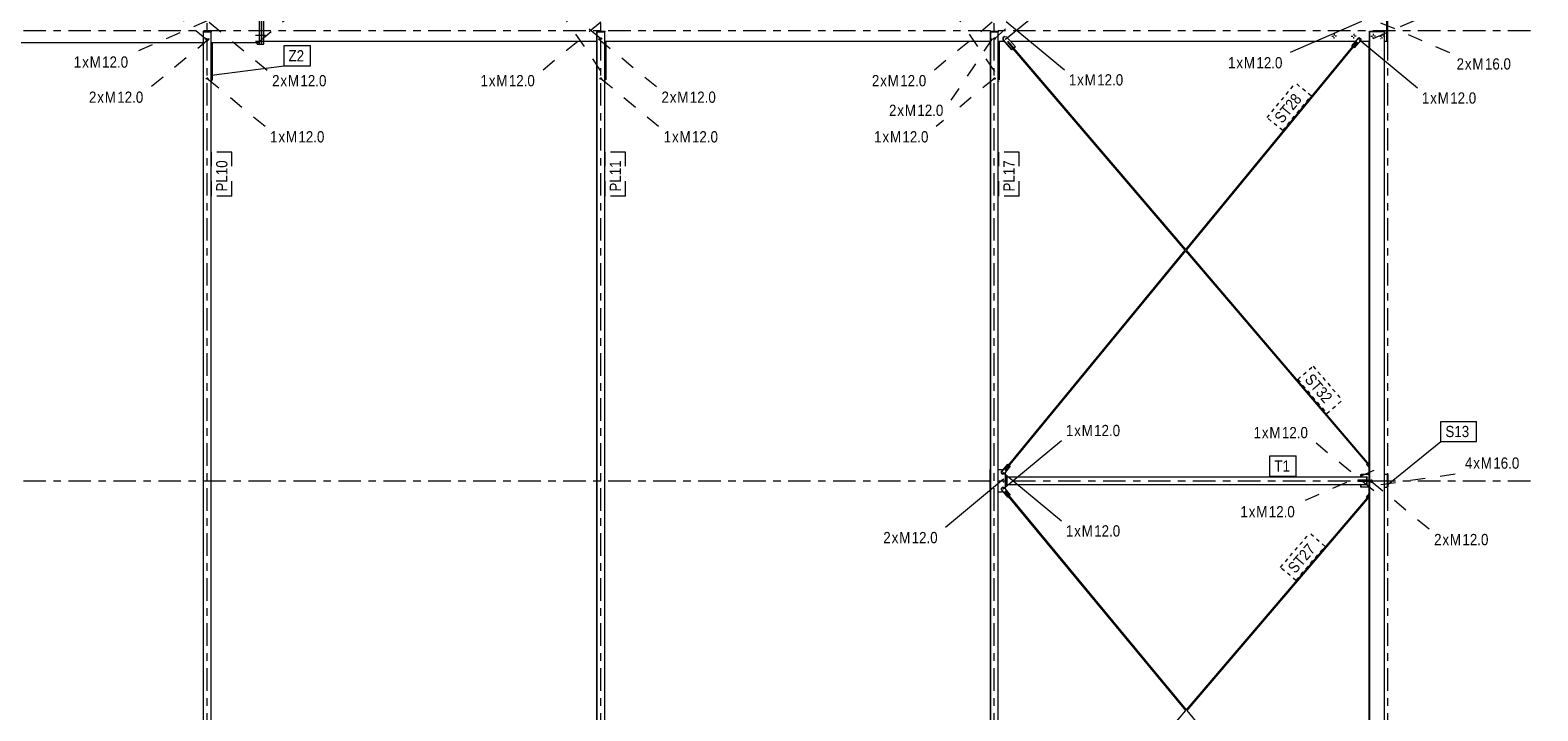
# Model space of a CAD drawing. Header units: millimetres. Extents: x -54 to 556, y -102 to 998.
# Tile 16 of 34: x 239 to 440, y 259 to 350. Entities that reach past the tile are written whole.
import ezdxf

# ---------------------------------------------------------------- set-up
doc = ezdxf.new("R2010")
doc.units = ezdxf.units.MM
for name, pattern in [('XKITLINE00', [0]), ('XKITLINE02', [4, 2, -2]), ('XKITLINE03', [6, 3, -1, 1, -1]), ('XKITLINE04', [3, 0.5, -0.5, 0.5, -0.5, 0.5, -0.5])]:
    doc.linetypes.add(name, pattern=pattern)
for name, color, linetype, lineweight in [('Element', 2, 'Continuous', 0), ('Spoina', 1, 'Continuous', 0), ('Znak elementu', 2, 'Continuous', 0), ('Znak śruby', 4, 'Continuous', 0), ('Śruba', 3, 'Continuous', 0)]:
    doc.layers.add(name, color=color, linetype=linetype, lineweight=lineweight)
doc.styles.add('ARIAL', font='ARIAL.TTF')

msp = doc.modelspace()

# ---------------------------------------------------------------- hatches: boundary and pattern name
at = {"layer": 'Śruba'}
for points in [[(368.89, 348.88), (368.9, 348.89), (368.9, 348.9), (368.9, 348.91), (368.91, 348.92), (368.91, 348.93), (368.92, 348.94), (368.93, 348.94), (368.93, 348.95), (368.94, 348.96), (368.95, 348.96), (368.96, 348.97), (368.97, 348.97), (368.98, 348.97), (368.99, 348.98), (369, 348.98), (369.01, 348.98), (369.03, 348.97), (369.04, 348.97), (369.05, 348.97), (369.06, 348.96), (369.06, 348.96), (369.07, 348.95), (369.08, 348.94), (369.09, 348.94), (369.09, 348.93), (369.1, 348.92), (369.11, 348.91), (369.11, 348.9), (369.11, 348.89), (369.11, 348.88), (369.11, 348.87), (369.11, 348.86), (369.11, 348.84), (369.11, 348.83), (369.11, 348.82), (369.1, 348.81), (369.09, 348.8), (369.09, 348.8), (369.08, 348.79), (369.07, 348.78), (369.06, 348.77), (369.06, 348.77), (369.05, 348.76), (369.04, 348.76), (369.03, 348.76), (369.01, 348.76), (369, 348.76), (368.99, 348.76), (368.98, 348.76), (368.97, 348.76), (368.96, 348.76), (368.95, 348.77), (368.94, 348.77), (368.93, 348.78), (368.93, 348.79), (368.92, 348.8), (368.91, 348.8), (368.91, 348.81), (368.9, 348.82), (368.9, 348.83), (368.9, 348.84), (368.89, 348.86), (368.89, 348.87)], [(416.09, 348.8), (416.09, 348.81), (416.09, 348.81), (416.09, 348.82), (416.09, 348.83), (416.1, 348.83), (416.1, 348.84), (416.11, 348.84), (416.11, 348.85), (416.12, 348.85), (416.12, 348.85), (416.13, 348.86), (416.13, 348.86), (416.14, 348.86), (416.15, 348.86), (416.16, 348.86), (416.16, 348.86), (416.17, 348.86), (416.18, 348.86), (416.18, 348.86), (416.19, 348.85), (416.19, 348.85), (416.2, 348.85), (416.2, 348.84), (416.21, 348.84), (416.21, 348.83), (416.22, 348.83), (416.22, 348.82), (416.22, 348.81), (416.22, 348.81), (416.22, 348.8), (416.23, 348.79), (416.22, 348.79), (416.22, 348.78), (416.22, 348.77), (416.22, 348.77), (416.22, 348.76), (416.21, 348.75), (416.21, 348.75), (416.2, 348.74), (416.2, 348.74), (416.19, 348.73), (416.19, 348.73), (416.18, 348.73), (416.18, 348.73), (416.17, 348.72), (416.16, 348.72), (416.16, 348.72), (416.15, 348.72), (416.14, 348.72), (416.13, 348.73), (416.13, 348.73), (416.12, 348.73), (416.12, 348.73), (416.11, 348.74), (416.11, 348.74), (416.1, 348.75), (416.1, 348.75), (416.09, 348.76), (416.09, 348.77), (416.09, 348.77), (416.09, 348.78), (416.09, 348.79), (416.09, 348.79)], [(368.59, 291.09), (368.59, 291.1), (368.6, 291.11), (368.6, 291.11), (368.6, 291.12), (368.6, 291.13), (368.61, 291.13), (368.61, 291.14), (368.62, 291.14), (368.62, 291.15), (368.63, 291.15), (368.64, 291.15), (368.64, 291.15), (368.65, 291.16), (368.66, 291.16), (368.66, 291.16), (368.67, 291.16), (368.68, 291.16), (368.68, 291.15), (368.69, 291.15), (368.7, 291.15), (368.7, 291.15), (368.71, 291.14), (368.71, 291.14), (368.72, 291.13), (368.72, 291.13), (368.72, 291.12), (368.73, 291.11), (368.73, 291.11), (368.73, 291.1), (368.73, 291.09), (368.73, 291.09), (368.73, 291.08), (368.73, 291.07), (368.73, 291.07), (368.73, 291.06), (368.72, 291.05), (368.72, 291.05), (368.72, 291.04), (368.71, 291.04), (368.71, 291.03), (368.7, 291.03), (368.7, 291.03), (368.69, 291.02), (368.68, 291.02), (368.68, 291.02), (368.67, 291.02), (368.66, 291.02), (368.66, 291.02), (368.65, 291.02), (368.64, 291.02), (368.64, 291.02), (368.63, 291.03), (368.62, 291.03), (368.62, 291.03), (368.61, 291.04), (368.61, 291.04), (368.6, 291.05), (368.6, 291.05), (368.6, 291.06), (368.6, 291.07), (368.59, 291.07), (368.59, 291.08), (368.59, 291.09)], [(368.68, 290.21), (368.68, 290.21), (368.68, 290.22), (368.68, 290.23), (368.69, 290.23), (368.69, 290.24), (368.69, 290.24), (368.7, 290.25), (368.7, 290.25), (368.71, 290.26), (368.72, 290.26), (368.72, 290.26), (368.73, 290.27), (368.73, 290.27), (368.74, 290.27), (368.75, 290.27), (368.76, 290.27), (368.76, 290.27), (368.77, 290.27), (368.78, 290.26), (368.78, 290.26), (368.79, 290.26), (368.79, 290.25), (368.8, 290.25), (368.8, 290.24), (368.81, 290.24), (368.81, 290.23), (368.81, 290.23), (368.82, 290.22), (368.82, 290.21), (368.82, 290.21), (368.82, 290.2), (368.82, 290.19), (368.82, 290.19), (368.82, 290.18), (368.81, 290.17), (368.81, 290.17), (368.81, 290.16), (368.8, 290.16), (368.8, 290.15), (368.79, 290.15), (368.79, 290.14), (368.78, 290.14), (368.78, 290.14), (368.77, 290.13), (368.76, 290.13), (368.76, 290.13), (368.75, 290.13), (368.74, 290.13), (368.73, 290.13), (368.73, 290.13), (368.72, 290.14), (368.72, 290.14), (368.71, 290.14), (368.7, 290.15), (368.7, 290.15), (368.69, 290.16), (368.69, 290.16), (368.69, 290.17), (368.68, 290.17), (368.68, 290.18), (368.68, 290.19), (368.68, 290.19), (368.68, 290.2)], [(368.68, 289.81), (368.68, 289.81), (368.68, 289.82), (368.68, 289.83), (368.69, 289.83), (368.69, 289.84), (368.69, 289.84), (368.7, 289.85), (368.7, 289.85), (368.71, 289.86), (368.72, 289.86), (368.72, 289.86), (368.73, 289.87), (368.73, 289.87), (368.74, 289.87), (368.75, 289.87), (368.76, 289.87), (368.76, 289.87), (368.77, 289.87), (368.78, 289.86), (368.78, 289.86), (368.79, 289.86), (368.79, 289.85), (368.8, 289.85), (368.8, 289.84), (368.81, 289.84), (368.81, 289.83), (368.81, 289.83), (368.82, 289.82), (368.82, 289.81), (368.82, 289.81), (368.82, 289.8), (368.82, 289.79), (368.82, 289.79), (368.82, 289.78), (368.81, 289.77), (368.81, 289.77), (368.81, 289.76), (368.8, 289.76), (368.8, 289.75), (368.79, 289.75), (368.79, 289.74), (368.78, 289.74), (368.78, 289.74), (368.77, 289.73), (368.76, 289.73), (368.76, 289.73), (368.75, 289.73), (368.74, 289.73), (368.73, 289.73), (368.73, 289.73), (368.72, 289.74), (368.72, 289.74), (368.71, 289.74), (368.7, 289.75), (368.7, 289.75), (368.69, 289.76), (368.69, 289.76), (368.69, 289.77), (368.68, 289.77), (368.68, 289.78), (368.68, 289.79), (368.68, 289.79), (368.68, 289.8)], [(368.59, 288.92), (368.59, 288.92), (368.59, 288.93), (368.6, 288.94), (368.6, 288.94), (368.6, 288.95), (368.61, 288.96), (368.61, 288.96), (368.62, 288.97), (368.62, 288.97), (368.63, 288.97), (368.63, 288.98), (368.64, 288.98), (368.65, 288.98), (368.65, 288.98), (368.66, 288.98), (368.67, 288.98), (368.67, 288.98), (368.68, 288.98), (368.69, 288.98), (368.69, 288.97), (368.7, 288.97), (368.71, 288.97), (368.71, 288.96), (368.72, 288.96), (368.72, 288.95), (368.72, 288.94), (368.73, 288.94), (368.73, 288.93), (368.73, 288.92), (368.73, 288.92), (368.73, 288.91), (368.73, 288.9), (368.73, 288.9), (368.73, 288.89), (368.73, 288.88), (368.72, 288.88), (368.72, 288.87), (368.71, 288.87), (368.71, 288.86), (368.71, 288.86), (368.7, 288.85), (368.69, 288.85), (368.69, 288.85), (368.68, 288.84), (368.67, 288.84), (368.67, 288.84), (368.66, 288.84), (368.65, 288.84), (368.65, 288.84), (368.64, 288.84), (368.63, 288.85), (368.63, 288.85), (368.62, 288.85), (368.62, 288.86), (368.61, 288.86), (368.61, 288.87), (368.6, 288.87), (368.6, 288.88), (368.6, 288.88), (368.59, 288.89), (368.59, 288.9), (368.59, 288.9), (368.59, 288.91)]]:
    msp.add_hatch(color=256, dxfattribs=at).paths.add_polyline_path(points, flags=17)

# ---------------------------------------------------------------- linework, layer by layer
at = {"layer": 'Element', "linetype": 'XKITLINE00', "lineweight": 0}
for p, q in [((269.46, 348.4), (269.46, 351.6)), ((269.47, 348.2), (269.47, 351.8)), ((269.77, 351.8), (269.77, 348.2)), ((269.77, 348.2), (269.77, 351.8)), ((270.07, 348.2), (270.07, 351.8)), ((419.84, 348.6), (419.84, 351.4)), ((420, 348.6), (420, 351.4)), ((211.1, 348.4), (262, 348.4)), ((262, 349.9), (262, 349.82)), ((262, 349.9), (263.03, 349.9)), ((262, 230.18), (262, 349.82)), ((262, 230.18), (262, 349.82)), ((262, 349.82), (262, 349.82)), ((262, 349.82), (262.03, 349.82)), ((262.03, 349.82), (262.03, 349.9)), ((262.03, 230.18), (262.03, 349.82)), ((262.03, 230.18), (262.03, 349.82)), ((262.03, 349.82), (262.03, 349.82)), ((262.03, 349.82), (262.03, 349.82)), ((262.03, 349.82), (263.03, 349.82)), ((263.03, 349.9), (263.03, 349.82)), ((263.03, 230.18), (263.03, 349.82)), ((263.03, 348.4), (269.46, 348.4)), ((263.16, 348.4), (263.16, 343.38)), ((269.17, 348.2), (269.17, 348.4)), ((269.17, 348.2), (269.77, 348.2)), ((269.77, 348.2), (270.07, 348.2)), ((270.07, 348.6), (314.5, 348.6)), ((314.5, 349.9), (314.5, 349.82)), ((314.5, 349.9), (315.53, 349.9)), ((314.5, 230.18), (314.5, 349.82)), ((314.5, 230.18), (314.5, 349.82)), ((314.5, 349.82), (314.5, 349.82)), ((314.5, 349.82), (314.53, 349.82)), ((314.53, 349.82), (314.53, 349.9)), ((314.53, 230.18), (314.53, 349.82)), ((314.53, 230.18), (314.53, 349.82)), ((314.53, 349.82), (314.53, 349.82)), ((314.53, 349.82), (314.53, 349.82)), ((314.53, 349.82), (315.53, 349.82)), ((315.53, 349.9), (315.53, 349.82)), ((315.53, 230.18), (315.53, 349.82)), ((315.53, 348.6), (367, 348.6)), ((315.66, 348.6), (315.66, 343.42)), ((367, 349.9), (367, 349.82)), ((367, 349.9), (368.03, 349.9)), ((367, 230.18), (367, 349.82)), ((367, 230.18), (367, 349.82)), ((367, 349.82), (367, 349.82)), ((367, 349.82), (367.03, 349.82)), ((367.03, 349.82), (367.03, 349.9)), ((367.03, 230.18), (367.03, 349.82)), ((367.03, 230.18), (367.03, 349.82)), ((367.03, 349.82), (367.03, 349.82)), ((367.03, 349.82), (367.03, 349.82)), ((367.03, 349.82), (368.03, 349.82)), ((368.03, 349.9), (368.03, 349.82)), ((368.03, 230.18), (368.03, 349.82)), ((368.03, 348.6), (368.82, 348.6)), ((368.16, 348.6), (368.16, 343.42)), ((368.69, 349.06), (368.67, 348.78)), ((368.67, 348.78), (368.69, 349.06)), ((368.67, 348.78), (369.83, 347.41)), ((368.67, 348.78), (368.67, 348.78)), ((369.84, 347.41), (368.67, 348.78)), ((368.85, 349.2), (368.69, 349.06)), ((368.69, 349.06), (368.86, 349.2)), ((368.69, 349.06), (368.69, 349.06)), ((368.85, 349.2), (368.86, 349.2)), ((368.86, 349.2), (369.14, 349.18)), ((369.14, 349.18), (370.31, 347.81)), ((369.34, 348.56), (369.25, 348.49)), ((369.25, 348.49), (370.03, 347.57)), ((370.12, 347.65), (369.34, 348.56)), ((393.05, 320.81), (369.34, 348.56)), ((369.64, 348.6), (415.72, 348.6)), ((393.13, 320.72), (415.91, 348.41)), ((416.05, 349), (415.2, 347.96)), ((415.2, 347.96), (416.06, 349)), ((415.2, 347.96), (415.31, 347.87)), ((415.2, 347.96), (415.2, 347.96)), ((415.31, 347.87), (415.2, 347.96)), ((415.82, 348.48), (415.31, 347.87)), ((415.41, 347.79), (415.92, 348.41)), ((416.38, 348.74), (415.52, 347.69)), ((415.84, 348.47), (415.82, 348.48)), ((415.82, 348.48), (415.85, 348.46)), ((415.87, 348.45), (415.84, 348.47)), ((415.9, 348.42), (415.87, 348.45)), ((415.89, 348.43), (415.92, 348.41)), ((415.91, 348.41), (415.9, 348.42)), ((415.91, 348.41), (415.92, 348.41)), ((416.19, 349.02), (416.05, 349)), ((416.05, 349), (416.06, 349)), ((416.06, 349), (416.2, 349.02)), ((416.19, 349.02), (416.2, 349.02)), ((416.2, 349.02), (416.37, 348.88)), ((416.27, 348.6), (417.53, 348.6)), ((416.37, 348.88), (416.38, 348.74)), ((417.5, 348.5), (417.51, 348.5)), ((417.5, 292.43), (417.5, 348.5)), ((417.51, 348.46), (417.51, 348.54)), ((417.51, 348.54), (417.53, 348.54)), ((417.51, 348.5), (417.51, 348.5)), ((417.51, 292.43), (417.51, 348.5)), ((417.56, 348.46), (417.51, 348.46)), ((417.53, 349.9), (417.53, 349.82)), ((417.53, 349.9), (419.56, 349.9)), ((417.53, 349.82), (417.56, 349.82)), ((417.54, 349.82), (417.53, 349.82)), ((417.53, 349.82), (417.53, 348.5)), ((417.53, 348.5), (417.54, 348.5)), ((417.54, 348.5), (417.54, 349.82)), ((417.54, 348.54), (417.56, 348.54)), ((417.54, 348.5), (417.54, 348.5)), ((417.56, 349.82), (417.56, 349.9)), ((417.56, 230.18), (417.56, 349.82)), ((417.56, 349.82), (417.56, 230.18)), ((419.56, 349.82), (417.56, 349.82)), ((419.56, 349.9), (419.56, 349.82)), ((419.56, 230.18), (419.56, 349.82)), ((419.56, 348.6), (419.84, 348.6)), ((419.84, 348.6), (420, 348.6)), ((369.83, 347.41), (369.84, 347.41)), ((370.03, 347.57), (369.84, 347.41)), ((392.97, 320.72), (370.03, 347.57)), ((370.31, 347.81), (370.12, 347.65)), ((370.12, 347.65), (370.12, 347.65)), ((393.05, 320.82), (415.31, 347.87)), ((415.31, 347.87), (415.31, 347.87)), ((415.4, 347.79), (415.52, 347.69)), ((415.41, 347.79), (415.41, 347.79)), ((415.52, 347.69), (415.41, 347.79)), ((415.52, 347.69), (415.52, 347.69)), ((261.95, 343.27), (261.95, 343.21)), ((261.95, 343.27), (262, 343.27)), ((261.95, 343.21), (262, 343.21)), ((263.03, 343.39), (263.16, 343.39)), ((263.03, 343.38), (263.16, 343.38)), ((263.03, 343.27), (263.05, 343.27)), ((263.03, 343.21), (263.05, 343.21)), ((263.05, 343.27), (263.05, 343.21)), ((314.45, 343.27), (314.45, 343.21)), ((314.45, 343.27), (314.5, 343.27)), ((314.45, 343.21), (314.5, 343.21)), ((315.66, 343.42), (315.53, 343.42)), ((315.53, 343.27), (315.55, 343.27)), ((315.53, 343.21), (315.55, 343.21)), ((315.55, 343.27), (315.55, 343.21)), ((366.95, 343.27), (366.95, 343.21)), ((366.95, 343.27), (367, 343.27)), ((366.95, 343.21), (367, 343.21)), ((368.16, 343.42), (368.03, 343.42)), ((368.03, 343.27), (368.05, 343.27)), ((368.03, 343.21), (368.05, 343.21)), ((368.05, 343.27), (368.05, 343.21)), ((368.99, 291.4), (393.05, 320.63)), ((369.41, 292.09), (392.97, 320.72)), ((417.27, 292.28), (393.05, 320.63)), ((417.56, 292.13), (393.13, 320.72)), ((368.43, 291.14), (369.29, 292.19)), ((368.44, 291.14), (369.29, 292.19)), ((369.62, 291.92), (368.76, 290.88)), ((369.41, 292.09), (368.9, 291.47)), ((368.99, 291.4), (369.5, 292.01)), ((369.29, 292.19), (369.29, 292.19)), ((369.29, 292.19), (369.41, 292.09)), ((369.5, 292.01), (369.5, 292.01)), ((369.5, 292.01), (369.62, 291.92)), ((417.16, 292.18), (417.27, 292.28)), ((417.16, 292.18), (417.28, 292.28)), ((417.56, 291.71), (417.16, 292.18)), ((417.16, 292.18), (417.16, 292.18)), ((417.56, 291.72), (417.16, 292.18)), ((417.27, 292.28), (417.28, 292.28)), ((417.28, 292.28), (417.56, 291.95)), ((417.36, 292.36), (417.48, 292.46)), ((417.37, 292.36), (417.48, 292.46)), ((417.37, 292.36), (417.37, 292.36)), ((417.56, 292.13), (417.37, 292.36)), ((417.48, 292.46), (417.48, 292.46)), ((417.48, 292.46), (417.56, 292.36)), ((417.5, 290.06), (417.5, 291.78)), ((417.51, 290.06), (417.51, 291.78)), ((262.01, 289.96), (262.01, 290.04)), ((262.01, 290.04), (262.03, 290.04)), ((262.03, 289.96), (262.01, 289.96)), ((314.51, 289.84), (314.51, 289.92)), ((314.51, 289.92), (314.53, 289.92)), ((314.53, 289.84), (314.51, 289.84)), ((366.95, 288.5), (366.95, 291.5)), ((367, 291.5), (366.95, 291.5)), ((366.95, 288.5), (366.95, 291.5)), ((367.01, 289.96), (367.01, 290.04)), ((367.01, 290.04), (367.03, 290.04)), ((367.03, 289.96), (367.01, 289.96)), ((368.03, 291.5), (368.6, 291.5)), ((368.43, 291.14), (368.45, 291)), ((368.43, 291.14), (368.44, 291.14)), ((368.45, 291), (368.44, 291.14)), ((368.45, 291), (368.62, 290.86)), ((368.45, 291), (368.45, 291)), ((368.62, 290.86), (368.45, 291)), ((368.67, 291.43), (368.6, 291.5)), ((368.76, 290.88), (368.62, 290.86)), ((368.62, 290.86), (368.62, 290.86)), ((368.9, 291.47), (368.99, 291.4)), ((368.93, 291.45), (368.95, 291.44)), ((368.95, 291.44), (368.97, 291.42)), ((369, 291.1), (368.97, 291.13)), ((369, 288.9), (369, 291.1)), ((369, 290.48), (369.09, 290.48)), ((369.08, 290.48), (369.08, 290.5)), ((369.08, 290.5), (369.09, 290.5)), ((369.09, 290.48), (369.09, 290.5)), ((369.09, 290.5), (369.09, 289.5)), ((369.09, 290.5), (369.15, 290.5)), ((369.11, 289.5), (369.11, 290.5)), ((369.15, 290.5), (369.15, 289.5)), ((369.15, 290.5), (369.15, 289.5)), ((369.15, 290.5), (417.21, 290.5)), ((417.21, 290.06), (416.01, 290.06)), ((416.01, 290.06), (416.01, 289.94)), ((416.01, 289.94), (417.21, 289.94)), ((416.4, 290.5), (416.4, 290.85)), ((416.4, 290.85), (416.45, 290.85)), ((416.45, 290.5), (416.45, 290.85)), ((416.45, 290.5), (416.45, 290.85)), ((417.5, 290.85), (416.45, 290.85)), ((417.21, 290.06), (417.21, 290.5)), ((417.25, 290.5), (417.21, 290.5)), ((417.21, 290.06), (417.21, 290.5)), ((417.25, 290.06), (417.21, 290.06)), ((417.21, 289.94), (417.21, 289.5)), ((417.25, 289.94), (417.21, 289.94)), ((417.21, 289.5), (417.21, 289.94)), ((417.25, 290.06), (417.25, 290.5)), ((417.25, 290.06), (417.56, 290.06)), ((417.25, 289.5), (417.25, 289.94)), ((417.25, 289.94), (417.55, 289.94)), ((417.5, 288.22), (417.5, 289.94)), ((417.51, 288.22), (417.51, 289.94)), ((417.51, 289.82), (417.51, 289.94)), ((417.56, 289.82), (417.51, 289.82)), ((417.55, 289.94), (417.56, 289.94)), ((419.95, 290.85), (419.56, 290.85)), ((419.95, 289.15), (419.95, 290.85)), ((419.95, 290.85), (420, 290.85)), ((420, 290.85), (420, 289.15)), ((367, 288.5), (366.95, 288.5)), ((368.03, 288.5), (368.6, 288.5)), ((368.45, 288.99), (368.43, 288.85)), ((368.43, 288.85), (369.29, 287.81)), ((368.43, 288.85), (368.44, 288.85)), ((368.44, 288.85), (368.45, 288.99)), ((369.3, 287.81), (368.44, 288.85)), ((368.61, 289.14), (368.45, 288.99)), ((368.45, 288.99), (368.62, 289.14)), ((368.45, 288.99), (368.45, 288.99)), ((368.6, 288.5), (368.67, 288.57)), ((368.61, 289.14), (368.62, 289.14)), ((368.62, 289.14), (368.76, 289.12)), ((368.76, 289.12), (369.62, 288.08)), ((368.99, 288.6), (368.9, 288.53)), ((368.9, 288.53), (369.41, 287.91)), ((368.95, 288.56), (368.93, 288.55)), ((368.97, 288.58), (368.95, 288.56)), ((368.97, 288.87), (369, 288.9)), ((369.5, 287.99), (368.99, 288.6)), ((393.14, 259.47), (368.99, 288.6)), ((369, 289.52), (369.09, 289.52)), ((369.08, 289.5), (369.08, 289.52)), ((369.09, 289.5), (369.08, 289.5)), ((369.09, 289.5), (369.09, 289.52)), ((369.09, 289.5), (369.15, 289.5)), ((369.15, 289.5), (417.21, 289.5)), ((369.29, 287.81), (369.3, 287.81)), ((369.41, 287.91), (369.3, 287.81)), ((393.06, 259.38), (369.41, 287.91)), ((369.62, 288.08), (369.5, 287.99)), ((369.5, 287.99), (369.5, 287.99)), ((393.14, 259.47), (417.27, 287.72)), ((393.21, 259.38), (417.56, 287.87)), ((416.4, 289.15), (416.4, 289.5)), ((416.45, 289.15), (416.4, 289.15)), ((416.45, 289.15), (416.45, 289.5)), ((416.45, 289.15), (416.45, 289.5)), ((417.5, 289.15), (416.45, 289.15)), ((417.56, 288.29), (417.16, 287.82)), ((417.16, 287.82), (417.56, 288.28)), ((417.16, 287.82), (417.27, 287.72)), ((417.16, 287.82), (417.16, 287.82)), ((417.28, 287.72), (417.16, 287.82)), ((417.25, 289.5), (417.21, 289.5)), ((417.27, 287.72), (417.28, 287.72)), ((417.56, 288.05), (417.28, 287.72)), ((417.36, 287.64), (417.48, 287.54)), ((417.37, 287.64), (417.56, 287.87)), ((417.37, 287.64), (417.37, 287.64)), ((417.48, 287.54), (417.37, 287.64)), ((417.56, 287.64), (417.48, 287.54)), ((419.56, 289.15), (419.95, 289.15)), ((420, 289.15), (419.95, 289.15)), ((417.48, 287.54), (417.48, 287.54)), ((417.5, 231.5), (417.5, 287.57)), ((417.51, 231.5), (417.51, 287.57)), ((369.83, 232.2), (393.06, 259.38)), ((416.24, 231.59), (393.21, 259.38))]:
    msp.add_line(p, q, dxfattribs=at)
at = {"layer": 'Spoina', "linetype": 'XKITLINE03', "lineweight": 0}
for p, q in [((262.5, -20), (262.5, 960)), ((367.5, -20), (367.5, 960)), ((420, -20), (420, 960)), ((315, -20), (315, 945.02)), ((-20, 350), (440, 350)), ((-20, 290), (440, 290))]:
    msp.add_line(p, q, dxfattribs=at)
at = {"layer": 'Znak elementu', "linetype": 'XKITLINE02', "lineweight": 0}
for p, q in [((315.07, 344.56), (310.07, 351.87)), ((367.56, 344.56), (362.56, 351.87)), ((263.1, 327.94), (263.1, 333.81)), ((265.8, 333.81), (263.1, 333.81)), ((265.8, 327.94), (265.8, 333.81)), ((315.6, 327.94), (315.6, 333.81)), ((318.3, 333.81), (315.6, 333.81)), ((318.3, 327.94), (318.3, 333.81)), ((368.1, 327.94), (368.1, 333.81)), ((370.8, 333.81), (368.1, 333.81)), ((370.8, 327.94), (370.8, 333.81)), ((265.8, 327.94), (263.1, 327.94)), ((318.3, 327.94), (315.6, 327.94)), ((370.8, 327.94), (368.1, 327.94))]:
    msp.add_line(p, q, dxfattribs=at)
at = {"layer": 'Znak elementu', "linetype": 'XKITLINE00', "lineweight": 0}
for p, q in [((272.75, 347.99), (276.29, 347.99)), ((272.75, 345.29), (272.75, 347.99)), ((276.29, 345.29), (276.29, 347.99)), ((263.09, 344.05), (272.75, 345.29)), ((272.75, 345.29), (276.29, 345.29)), ((427.07, 297.91), (431.83, 297.91)), ((427.07, 295.21), (427.07, 297.91)), ((431.83, 295.21), (431.83, 297.91)), ((420, 289.49), (427.07, 295.21)), ((427.07, 295.21), (431.83, 295.21)), ((404.25, 293.3), (407.78, 293.3)), ((404.25, 290.6), (404.25, 293.3)), ((407.78, 290.6), (407.78, 293.3)), ((404.25, 290.6), (407.78, 290.6))]:
    msp.add_line(p, q, dxfattribs=at)
at = {"layer": 'Znak elementu', "linetype": 'XKITLINE04', "lineweight": 0}
for p, q in [((403.88, 338.39), (407.69, 343.01)), ((409.77, 341.29), (407.69, 343.01)), ((405.97, 336.67), (409.77, 341.29)), ((405.97, 336.67), (403.88, 338.39)), ((407.97, 303.51), (410.02, 305.26)), ((410.02, 305.26), (413.91, 300.72)), ((407.97, 303.51), (411.85, 298.96)), ((411.85, 298.96), (413.91, 300.72)), ((405.67, 278.45), (409.56, 283)), ((411.61, 281.25), (409.56, 283)), ((407.73, 276.7), (411.61, 281.25)), ((407.73, 276.7), (405.67, 278.45))]:
    msp.add_line(p, q, dxfattribs=at)
at = {"layer": 'Znak śruby', "linetype": 'XKITLINE02', "lineweight": 0}
for p, q in [((367.51, 348.9), (376.78, 357.28)), ((269.48, 348.6), (277.26, 355.03)), ((315.01, 348.9), (310.07, 352.99)), ((418.03, 348.95), (427.56, 353.1)), ((262.51, 351.3), (252.99, 347.15)), ((262.51, 348.7), (258.88, 351.7)), ((262.78, 351.1), (270.56, 344.67)), ((315.01, 351.1), (307.23, 344.67)), ((367.22, 351.1), (359.44, 344.67)), ((419.03, 351.05), (428.56, 346.9)), ((262.78, 348.9), (255, 342.47)), ((314.72, 348.9), (322.5, 342.47)), ((367.22, 348.9), (361.72, 340.72)), ((262.52, 343.62), (270.29, 337.19)), ((315.02, 343.62), (322.79, 337.19)), ((367.51, 343.62), (361.72, 338.83)), ((360.74, 338.02), (359.74, 337.19)), ((418.13, 288.63), (410.35, 295.06)), ((418.13, 291.37), (408.6, 287.22)), ((417.78, 289.94), (425.56, 283.51)), ((419.05, 289.5), (429.68, 291))]:
    msp.add_line(p, q, dxfattribs=at)
at = {"layer": 'Znak śruby', "linetype": 'XKITLINE00', "lineweight": 0}
for p, q in [((369, 348.87), (376.78, 355.29)), ((369.06, 351.21), (376.84, 344.78)), ((416.48, 351.21), (406.95, 347.06)), ((416.15, 348.79), (423.93, 342.36)), ((368.66, 288.91), (376.44, 295.34)), ((368.74, 290.2), (360.97, 283.77)), ((368.66, 291.09), (376.44, 284.66))]:
    msp.add_line(p, q, dxfattribs=at)
at = {"layer": 'Śruba', "linetype": 'XKITLINE02', "lineweight": 0}
for p, q in [((262.21, 348.9), (262.23, 348.9)), ((262.71, 348.7), (262.31, 348.7)), ((262.55, 348.77), (262.43, 348.77)), ((262.55, 348.63), (262.43, 348.63)), ((262.59, 348.77), (262.56, 348.77)), ((262.59, 348.63), (262.56, 348.63)), ((262.77, 348.9), (262.79, 348.9)), ((268.93, 349.4), (270.03, 349.4)), ((268.93, 348.6), (270.03, 348.6)), ((268.98, 349.4), (270.08, 349.4)), ((268.98, 348.6), (270.08, 348.6)), ((269, 349.4), (270.1, 349.4)), ((269.07, 349.4), (270.17, 349.4)), ((269.14, 349.4), (270.24, 349.4)), ((269.17, 349.4), (270.27, 349.4)), ((269.17, 348.6), (270.27, 348.6)), ((269.19, 349.4), (270.29, 349.4)), ((269.19, 348.6), (270.29, 348.6)), ((314.72, 348.9), (314.73, 348.9)), ((315.21, 348.9), (314.81, 348.9)), ((315.05, 348.97), (314.93, 348.97)), ((315.05, 348.83), (314.93, 348.83)), ((315.09, 348.97), (315.06, 348.97)), ((315.09, 348.83), (315.06, 348.83)), ((315.28, 348.9), (315.29, 348.9)), ((367.22, 348.9), (367.23, 348.9)), ((367.71, 348.9), (367.31, 348.9)), ((367.55, 348.97), (367.43, 348.97)), ((367.55, 348.83), (367.43, 348.83)), ((367.59, 348.97), (367.56, 348.97)), ((367.59, 348.83), (367.56, 348.83)), ((367.78, 348.9), (367.78, 348.9)), ((418.02, 348.95), (418.04, 348.95)), ((419.02, 348.95), (419.04, 348.95)), ((262.34, 343.62), (262.69, 343.62)), ((262.44, 343.69), (262.56, 343.69)), ((262.44, 343.55), (262.56, 343.55)), ((262.56, 343.69), (262.59, 343.69)), ((262.56, 343.55), (262.59, 343.55)), ((314.84, 343.62), (315.19, 343.62)), ((314.94, 343.69), (315.06, 343.69)), ((314.94, 343.55), (315.06, 343.55)), ((315.06, 343.69), (315.09, 343.69)), ((315.06, 343.55), (315.09, 343.55)), ((367.34, 343.62), (367.69, 343.62)), ((367.44, 343.69), (367.56, 343.69)), ((367.44, 343.55), (367.56, 343.55)), ((367.56, 343.69), (367.59, 343.69)), ((367.56, 343.55), (367.59, 343.55)), ((417.71, 290.06), (417.71, 289.94)), ((417.71, 289.94), (417.71, 289.82)), ((417.72, 290.06), (417.72, 289.94)), ((417.72, 289.94), (417.72, 289.82)), ((417.78, 290.17), (417.78, 289.71)), ((417.79, 290.17), (417.79, 289.71)), ((417.85, 290.06), (417.85, 289.94)), ((417.85, 289.94), (417.85, 289.82)), ((417.86, 290.06), (417.86, 289.94)), ((417.86, 289.94), (417.86, 289.82)), ((417.96, 290.5), (417.95, 290.5)), ((418.14, 291.37), (418.12, 291.37)), ((419.06, 290.5), (419.05, 290.5)), ((417.96, 289.5), (417.95, 289.5)), ((418.14, 288.63), (418.12, 288.63)), ((419.06, 289.5), (419.05, 289.5))]:
    msp.add_line(p, q, dxfattribs=at)
at = {"layer": 'Śruba', "linetype": 'XKITLINE00', "lineweight": 0}
for p, q in [((369.01, 348.87), (368.99, 348.87)), ((412.52, 349.25), (412.73, 349.25)), ((412.84, 349.57), (412.84, 349.36)), ((412.84, 348.93), (412.84, 349.14)), ((413.16, 349.25), (412.95, 349.25)), ((415.12, 349.25), (415.33, 349.25)), ((415.44, 349.57), (415.44, 349.36)), ((415.44, 348.93), (415.44, 349.14)), ((415.76, 349.25), (415.55, 349.25)), ((416.16, 348.79), (416.14, 348.79)), ((417.72, 349.25), (417.93, 349.25)), ((418.04, 349.57), (418.04, 349.36)), ((418.04, 348.93), (418.04, 349.14)), ((418.36, 349.25), (418.15, 349.25)), ((418.92, 349.25), (419.13, 349.25)), ((419.24, 349.57), (419.24, 349.36)), ((419.24, 348.93), (419.24, 349.14)), ((419.56, 349.25), (419.35, 349.25)), ((368.67, 291.09), (368.65, 291.09)), ((368.74, 290.2), (368.75, 290.2)), ((368.74, 289.8), (368.75, 289.8)), ((368.66, 288.91), (368.65, 288.91))]:
    msp.add_line(p, q, dxfattribs=at)

# ---------------------------------------------------------------- texts
at = {"layer": 'Znak elementu', "style": 'ARIAL', "width": 0.85}
for s, p in [('Z2', (273.35, 345.89)), ('S13', (427.67, 295.81)), ('T1', (404.85, 291.2))]:
    msp.add_text(s, height=1.5, dxfattribs=at).set_placement(p)
for s, rotation, p in [('ST28', 50.5463, (405.89, 337.52)), ('PL10', 90.0002, (265.2, 328.54)), ('PL11', 90.0002, (317.7, 328.54)), ('PL17', 90.0002, (370.2, 328.54)), ('ST32', -49.4864, (408.81, 303.44)), ('ST27', 49.4864, (407.66, 277.54))]:
    msp.add_text(s, height=1.5, rotation=rotation, dxfattribs=at).set_placement(p)
at = {"layer": 'Znak śruby', "style": 'ARIAL', "width": 0.85}
for s, p in [('1', (244.71, 345.05)), ('x', (245.83, 345.05)), ('M', (246.83, 345.05)), ('12.0', (248.49, 345.05)), ('1', (398.68, 344.96)), ('x', (399.79, 344.96)), ('M', (400.79, 344.96)), ('12.0', (402.46, 344.96)), ('2', (429.16, 344.8)), ('x', (430.27, 344.8)), ('M', (431.27, 344.8)), ('16.0', (432.94, 344.8)), ('2', (271.16, 342.57)), ('M', (273.27, 342.57)), ('12.0', (274.94, 342.57)), ('1', (298.96, 342.57)), ('M', (301.07, 342.57)), ('12.0', (302.74, 342.57)), ('2', (351.17, 342.57)), ('M', (353.28, 342.57)), ('12.0', (354.95, 342.57)), ('1', (377.44, 342.68)), ('M', (379.55, 342.68)), ('12.0', (381.22, 342.68)), ('2', (246.73, 340.37)), ('12.0', (250.51, 340.37)), ('x', (272.27, 342.57)), ('x', (300.07, 342.57)), ('2', (323.1, 340.37)), ('12.0', (326.88, 340.37)), ('x', (352.28, 342.57)), ('x', (378.55, 342.68)), ('x', (247.84, 340.37)), ('M', (248.84, 340.37)), ('x', (324.21, 340.37)), ('M', (325.21, 340.37)), ('2', (353.45, 338.62)), ('M', (355.56, 338.62)), ('12.0', (357.23, 338.62)), ('1', (424.53, 340.26)), ('x', (425.64, 340.26)), ('M', (426.64, 340.26)), ('12.0', (428.31, 340.26)), ('x', (354.56, 338.62)), ('1', (270.89, 335.09)), ('x', (272.01, 335.09)), ('M', (273.01, 335.09)), ('12.0', (274.67, 335.09)), ('1', (323.39, 335.09)), ('x', (324.51, 335.09)), ('M', (325.51, 335.09)), ('12.0', (327.17, 335.09)), ('1', (351.46, 335.09)), ('x', (352.58, 335.09)), ('M', (353.58, 335.09)), ('12.0', (355.24, 335.09)), ('1', (377.04, 295.94)), ('x', (378.15, 295.94)), ('M', (379.15, 295.94)), ('12.0', (380.81, 295.94)), ('1', (402.08, 295.66)), ('x', (403.19, 295.66)), ('M', (404.19, 295.66)), ('12.0', (405.86, 295.66)), ('4', (430.28, 291.6)), ('x', (431.39, 291.6)), ('M', (432.39, 291.6)), ('16.0', (434.06, 291.6)), ('1', (400.33, 285.12)), ('x', (401.44, 285.12)), ('M', (402.44, 285.12)), ('12.0', (404.11, 285.12)), ('1', (377.04, 282.56)), ('x', (378.15, 282.56)), ('M', (379.15, 282.56)), ('12.0', (380.82, 282.56)), ('2', (352.69, 281.67)), ('x', (353.81, 281.67)), ('M', (354.81, 281.67)), ('12.0', (356.47, 281.67)), ('2', (426.16, 281.41)), ('x', (427.27, 281.41)), ('M', (428.27, 281.41)), ('12.0', (429.94, 281.41))]:
    msp.add_text(s, height=1.5, dxfattribs=at).set_placement(p)

doc.saveas('drawing.dxf')
